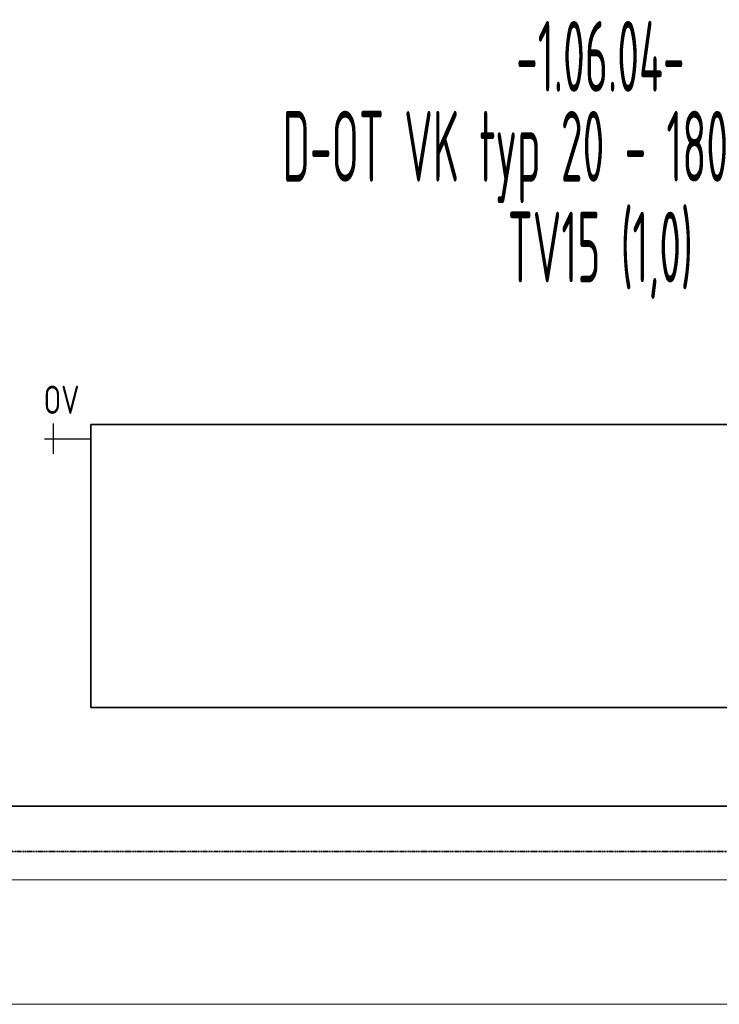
# Model space of a CAD drawing. Header units: millimetres. Extents: x 17747 to 112039, y -74980 to 446921.
# Tile 120 of 256: x 59242 to 60478, y -74980 to -73241. Entities that reach past the tile are written whole.
import ezdxf
from ezdxf.enums import TextEntityAlignment as Align

# ---------------------------------------------------------------- set-up
doc = ezdxf.new("R2010")
doc.units = ezdxf.units.MM
doc.linetypes.add('phl_thick', pattern=[0])
doc.linetypes.add('VERDECKT', pattern=[9.525, 6.35, -3.175])
for name, color, linetype, lineweight in [('JS_VYT_POPIS - OBECNĚ', 7, 'Continuous', 5), ('UT_SCHÉMA_POPIS', 7, 'VERDECKT', 5), ('UT_SCHÉMA_PŘÍVOD', 10, 'Continuous', 35), ('UT_SCHÉMA_SYMBOLY', 7, 'Continuous', 25), ('UT_SCHÉMA_ZPÁTEČKA', 172, 'VERDECKT', 35), ('UT_ZAŘÍZENÍ - OT', 3, 'Continuous', 35), ('VZT_50 POPIS - OBECNE', 7, 'Continuous', 5)]:
    doc.layers.add(name, color=color, linetype=linetype, lineweight=lineweight)
doc.styles.add('ISO 2.5', font='isocp.shx', dxfattribs={"width": 0.8, "height": 2.5})
doc.styles.add('VZT_POPIS', font='isocp.shx', dxfattribs={"width": 0.6, "height": 125})

msp = doc.modelspace()

# ---------------------------------------------------------------- linework, layer by layer
at = {"layer": 'UT_SCHÉMA_PŘÍVOD'}
msp.add_line((64468, -74630.3), (58768, -74630.3), dxfattribs=at)
at = {"layer": 'UT_SCHÉMA_SYMBOLY'}
for p, q in [((59302.1, -74008.1), (59302.1, -73954.1)), ((59286.1, -73981.1), (59368, -73981.1))]:
    msp.add_line(p, q, dxfattribs=at)
at = {"layer": 'UT_SCHÉMA_ZPÁTEČKA', "ltscale": 0.3}
msp.add_line((64548, -74710.3), (58818, -74710.3), dxfattribs=at)
at = {"layer": 'UT_ZAŘÍZENÍ - OT', "linetype": 'Continuous'}
for p, q in [((61168, -73956.1), (59368, -73956.1)), ((59368, -73956.1), (59368, -74456.1)), ((59368, -74456.1), (61168, -74456.1))]:
    msp.add_line(p, q, dxfattribs=at)
at = {"layer": 'VZT_50 POPIS - OBECNE', "linetype": 'phl_thick'}
for p, q in [((57168, -74760.3), (76932.8, -74760.3)), ((57168, -74980.3), (76932.8, -74980.3))]:
    msp.add_line(p, q, dxfattribs=at)

# ---------------------------------------------------------------- texts
at = {"layer": 'JS_VYT_POPIS - OBECNĚ', "style": 'VZT_POPIS', "width": 0.5}
for s, p in [('-1.06.04-', (60268, -73305.6)), ('D-OT VK typ 20 - 1800*500 mm', (60268, -73464.5)), ('TV15 (1,0)', (60268, -73642.5))]:
    msp.add_text(s, height=125, dxfattribs=at).set_placement(p, align=Align.MIDDLE_CENTER)
at = {"layer": 'UT_SCHÉMA_POPIS', "style": 'ISO 2.5', "width": 0.8}
msp.add_text('OV', height=50, dxfattribs=at).set_placement((59284.5, -73912.3), align=Align.MIDDLE_LEFT)

doc.saveas('drawing.dxf')
